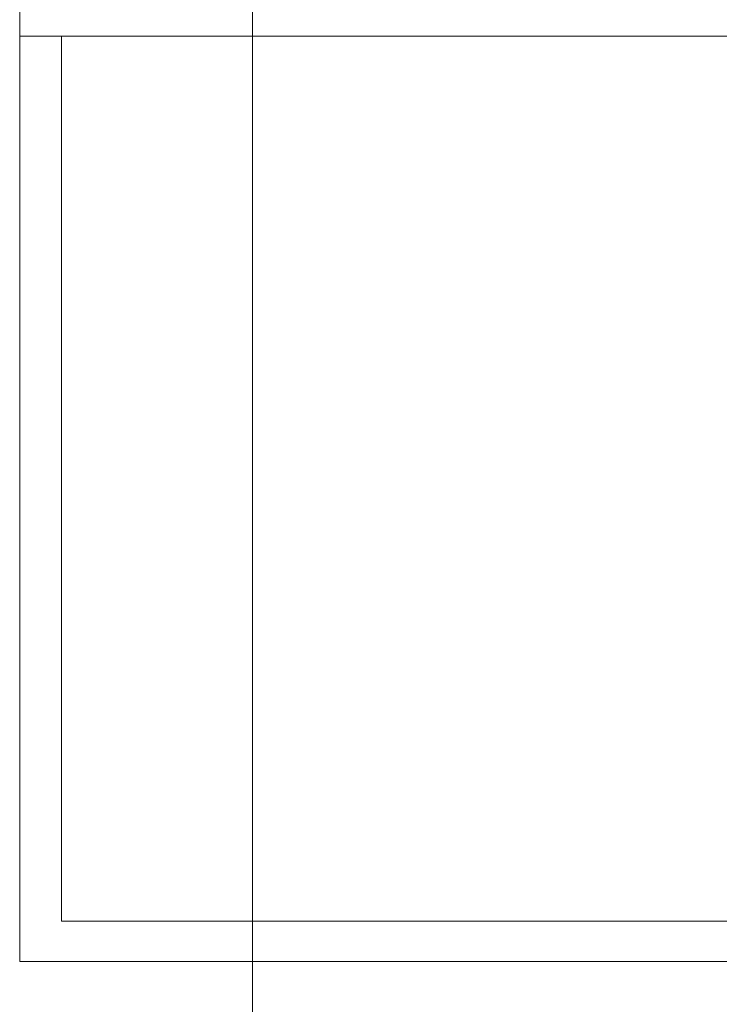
# Model space of a CAD drawing. Header units: inches. Extents: x -1441 to 3871, y -4351 to 2413.
# Tile 70 of 256: x 227 to 431, y -2587 to -2299. Entities that reach past the tile are written whole.
import ezdxf

# ---------------------------------------------------------------- set-up
doc = ezdxf.new("R2010")
doc.units = ezdxf.units.IN
doc.header["$MEASUREMENT"] = 0
doc.layers.add('at_Entity', color=7, linetype='Continuous')

msp = doc.modelspace()

# ---------------------------------------------------------------- linework, layer by layer
at = {"layer": 'at_Entity', "color": 7, "lineweight": 15}
for p, q in [((294.66923, -3177.14525), (294.66923, 1931.55059)), ((226.51875, -2303.90219), (226.51875, -2259.03145)), ((226.51875, -2303.90219), (916.48156, -2303.90219)), ((226.51875, -2574.80585), (226.51875, -2303.90219)), ((238.79308, -2562.95131), (238.79308, -2303.90219)), ((904.62702, -2562.95131), (238.79308, -2562.95131)), ((916.48156, -2574.80585), (226.51875, -2574.80585))]:
    msp.add_line(p, q, dxfattribs=at)

doc.saveas('drawing.dxf')
